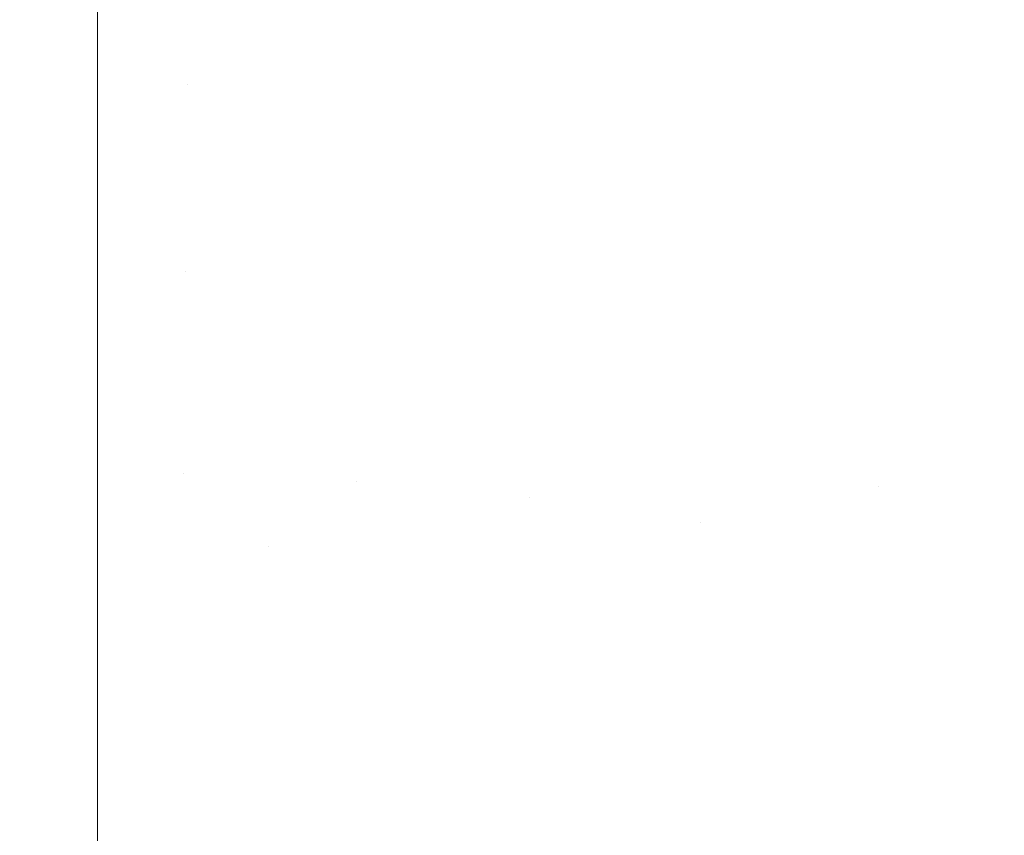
# Model space of a CAD drawing. Header units: centimetres. Extents: x -17.1 to 18.2, y 4.2 to 6.
# Tile 162 of 256: x -5.2986 to -5.28837, y 5.98326 to 5.99174. Entities that reach past the tile are written whole.
import ezdxf

# ---------------------------------------------------------------- set-up
doc = ezdxf.new("R2010")
doc.units = ezdxf.units.CM
doc.header["$LTSCALE"] = 2.54
doc.layers.add('Lucido design-1', color=7, linetype='Continuous')

# ---------------------------------------------------------------- blocks, each defined once
blk = doc.blocks.new('Gruppo-3-1')
at = {"color": 7, "linetype": 'Continuous', "lineweight": 9}
for points, invisible_edges in [([(18.147234, 5.990843, -2276.279908), (18.147234, 5.9926, -2276.283902), (-17.020308, 5.9926, -2276.283902), (-17.020308, 5.99167, -2276.281789)], 10), ([(-17.020308, 5.991069, -2276.963918), (-17.020308, 5.9926, -2276.960438), (-5.297794, 5.9926, -2276.960438), (-5.297794, 5.99167, -2276.962551)], 10), ([(-5.296848, 5.991681, -2276.96256), (-5.297794, 5.99167, -2276.962551), (-5.297794, 5.9926, -2276.960438), (-5.296842, 5.992276, -2276.961185)], 13), ([(-5.291145, 5.991738, -2276.961185), (-5.29209, 5.991883, -2276.961185), (-5.292054, 5.992457, -2276.959797), (-5.291103, 5.99231, -2276.959797)], 15), ([(-5.296842, 5.992276, -2276.961185), (-5.295889, 5.992242, -2276.961185), (-5.295902, 5.991648, -2276.96256), (-5.296848, 5.991681, -2276.96256)], 15), ([(-5.294956, 5.991592, -2276.96256), (-5.295902, 5.991648, -2276.96256), (-5.295889, 5.992242, -2276.961185), (-5.294938, 5.992186, -2276.961185)], 15), ([(-5.291103, 5.99231, -2276.959797), (-5.290154, 5.992142, -2276.959797), (-5.290202, 5.99157, -2276.961185), (-5.291145, 5.991738, -2276.961185)], 15), ([(-5.294938, 5.992186, -2276.961185), (-5.293987, 5.992107, -2276.961185), (-5.294011, 5.991514, -2276.96256), (-5.294956, 5.991592, -2276.96256)], 15), ([(-5.289261, 5.991381, -2276.961185), (-5.290202, 5.99157, -2276.961185), (-5.290154, 5.992142, -2276.959797), (-5.289208, 5.991951, -2276.959797)], 15), ([(-5.293068, 5.991413, -2276.96256), (-5.294011, 5.991514, -2276.96256), (-5.293987, 5.992107, -2276.961185), (-5.293038, 5.992006, -2276.961185)], 15), ([(-5.293038, 5.992006, -2276.961185), (-5.29209, 5.991883, -2276.961185), (-5.292127, 5.991291, -2276.96256), (-5.293068, 5.991413, -2276.96256)], 15), ([(-5.289208, 5.991951, -2276.959797), (-5.288265, 5.991739, -2276.959797), (-5.288324, 5.99117, -2276.961185), (-5.289261, 5.991381, -2276.961185)], 15), ([(-5.291188, 5.991147, -2276.96256), (-5.292127, 5.991291, -2276.96256), (-5.29209, 5.991883, -2276.961185), (-5.291145, 5.991738, -2276.961185)], 15), ([(-5.291145, 5.991738, -2276.961185), (-5.290202, 5.99157, -2276.961185), (-5.290251, 5.99098, -2276.96256), (-5.291188, 5.991147, -2276.96256)], 15), ([(-17.020308, 5.99167, -2276.281789), (-17.020308, 5.990843, -2276.279908), (18.147234, 5.990843, -2276.279908)], 10), ([(-5.297794, 5.99167, -2276.962551), (-5.297794, 5.990843, -2276.964432), (-17.020308, 5.990843, -2276.964432), (-17.020308, 5.991069, -2276.963918)], 10), ([(-5.296854, 5.991068, -2276.963922), (-5.297794, 5.990843, -2276.964432), (-5.297794, 5.99167, -2276.962551), (-5.296848, 5.991681, -2276.96256)], 13), ([(-5.296848, 5.991681, -2276.96256), (-5.295902, 5.991648, -2276.96256), (-5.295914, 5.991034, -2276.963922), (-5.296854, 5.991068, -2276.963922)], 15), ([(-5.294975, 5.990979, -2276.963922), (-5.295914, 5.991034, -2276.963922), (-5.295902, 5.991648, -2276.96256), (-5.294956, 5.991592, -2276.96256)], 15), ([(-5.294956, 5.991592, -2276.96256), (-5.294011, 5.991514, -2276.96256), (-5.294037, 5.990901, -2276.963922), (-5.294975, 5.990979, -2276.963922)], 15), ([(-5.289316, 5.990792, -2276.96256), (-5.290251, 5.99098, -2276.96256), (-5.290202, 5.99157, -2276.961185), (-5.289261, 5.991381, -2276.961185)], 15), ([(-5.2931, 5.990802, -2276.963922), (-5.294037, 5.990901, -2276.963922), (-5.294011, 5.991514, -2276.96256), (-5.293068, 5.991413, -2276.96256)], 15), ([(-5.293068, 5.991413, -2276.96256), (-5.292127, 5.991291, -2276.96256), (-5.292165, 5.99068, -2276.963922), (-5.2931, 5.990802, -2276.963922)], 15), ([(-5.289261, 5.991381, -2276.961185), (-5.288324, 5.99117, -2276.961185), (-5.288385, 5.990582, -2276.96256), (-5.289316, 5.990792, -2276.96256)], 15), ([(-5.291232, 5.990537, -2276.963922), (-5.292165, 5.99068, -2276.963922), (-5.292127, 5.991291, -2276.96256), (-5.291188, 5.991147, -2276.96256)], 15), ([(-5.291188, 5.991147, -2276.96256), (-5.290251, 5.99098, -2276.96256), (-5.290301, 5.990372, -2276.963922), (-5.291232, 5.990537, -2276.963922)], 15), ([(-5.287457, 5.990351, -2276.96256), (-5.288385, 5.990582, -2276.96256), (-5.288324, 5.99117, -2276.961185), (-5.28739, 5.990937, -2276.961185)], 15), ([(-5.296861, 5.990436, -2276.96527), (-5.297794, 5.990843, -2276.964432), (-5.296854, 5.991068, -2276.963922)], 11), ([(-5.296854, 5.991068, -2276.963922), (-5.295914, 5.991034, -2276.963922), (-5.295927, 5.990403, -2276.96527), (-5.296861, 5.990436, -2276.96527)], 15), ([(-5.294995, 5.990348, -2276.96527), (-5.295927, 5.990403, -2276.96527), (-5.295914, 5.991034, -2276.963922), (-5.294975, 5.990979, -2276.963922)], 15), ([(-5.294975, 5.990979, -2276.963922), (-5.294037, 5.990901, -2276.963922), (-5.294063, 5.990271, -2276.96527), (-5.294995, 5.990348, -2276.96527)], 15), ([(-5.289373, 5.990185, -2276.963922), (-5.290301, 5.990372, -2276.963922), (-5.290251, 5.99098, -2276.96256), (-5.289316, 5.990792, -2276.96256)], 15), ([(18.147234, 5.988913, -2276.275995), (18.147234, 5.990843, -2276.279908), (-17.020308, 5.990843, -2276.279908), (-17.020308, 5.989777, -2276.277746)], 10), ([(-17.020308, 5.988913, -2276.968345), (-17.020308, 5.990843, -2276.964432), (-5.297794, 5.990843, -2276.964432), (-5.297794, 5.989777, -2276.966594)], 10), ([(-5.296867, 5.989787, -2276.966604), (-5.297794, 5.989777, -2276.966594), (-5.297794, 5.990843, -2276.964432), (-5.296861, 5.990436, -2276.96527)], 13), ([(-5.293133, 5.990172, -2276.96527), (-5.294063, 5.990271, -2276.96527), (-5.294037, 5.990901, -2276.963922), (-5.2931, 5.990802, -2276.963922)], 15), ([(-5.2931, 5.990802, -2276.963922), (-5.292165, 5.99068, -2276.963922), (-5.292204, 5.990051, -2276.96527), (-5.293133, 5.990172, -2276.96527)], 15), ([(-5.289316, 5.990792, -2276.96256), (-5.288385, 5.990582, -2276.96256), (-5.288448, 5.989976, -2276.963922), (-5.289373, 5.990185, -2276.963922)], 15), ([(-5.291277, 5.989909, -2276.96527), (-5.292204, 5.990051, -2276.96527), (-5.292165, 5.99068, -2276.963922), (-5.291232, 5.990537, -2276.963922)], 15), ([(-5.291232, 5.990537, -2276.963922), (-5.290301, 5.990372, -2276.963922), (-5.290353, 5.989745, -2276.96527), (-5.291277, 5.989909, -2276.96527)], 15), ([(-5.287527, 5.989746, -2276.963922), (-5.288448, 5.989976, -2276.963922), (-5.288385, 5.990582, -2276.96256), (-5.287457, 5.990351, -2276.96256)], 15), ([(-5.296861, 5.990436, -2276.96527), (-5.295927, 5.990403, -2276.96527), (-5.295941, 5.989754, -2276.966604), (-5.296867, 5.989787, -2276.966604)], 15), ([(-5.295015, 5.989699, -2276.966604), (-5.295941, 5.989754, -2276.966604), (-5.295927, 5.990403, -2276.96527), (-5.294995, 5.990348, -2276.96527)], 15), ([(-5.294995, 5.990348, -2276.96527), (-5.294063, 5.990271, -2276.96527), (-5.29409, 5.989623, -2276.966604), (-5.295015, 5.989699, -2276.966604)], 15), ([(-5.289432, 5.989559, -2276.96527), (-5.290353, 5.989745, -2276.96527), (-5.290301, 5.990372, -2276.963922), (-5.289373, 5.990185, -2276.963922)], 15), ([(-5.293166, 5.989525, -2276.966604), (-5.29409, 5.989623, -2276.966604), (-5.294063, 5.990271, -2276.96527), (-5.293133, 5.990172, -2276.96527)], 15), ([(-5.293133, 5.990172, -2276.96527), (-5.292204, 5.990051, -2276.96527), (-5.292244, 5.989405, -2276.966604), (-5.293166, 5.989525, -2276.966604)], 15), ([(-5.289373, 5.990185, -2276.963922), (-5.288448, 5.989976, -2276.963922), (-5.288513, 5.989352, -2276.96527), (-5.289432, 5.989559, -2276.96527)], 15), ([(-5.291324, 5.989263, -2276.966604), (-5.292244, 5.989405, -2276.966604), (-5.292204, 5.990051, -2276.96527), (-5.291277, 5.989909, -2276.96527)], 15), ([(-5.291277, 5.989909, -2276.96527), (-5.290353, 5.989745, -2276.96527), (-5.290407, 5.989101, -2276.966604), (-5.291324, 5.989263, -2276.966604)], 15), ([(-5.287598, 5.989124, -2276.96527), (-5.288513, 5.989352, -2276.96527), (-5.288448, 5.989976, -2276.963922), (-5.287527, 5.989746, -2276.963922)], 15), ([(-5.296874, 5.98912, -2276.967924), (-5.297794, 5.988913, -2276.968345), (-5.297794, 5.989777, -2276.966594), (-5.296867, 5.989787, -2276.966604)], 13), ([(-5.296867, 5.989787, -2276.966604), (-5.295941, 5.989754, -2276.966604), (-5.295955, 5.989088, -2276.967924), (-5.296874, 5.98912, -2276.967924)], 15), ([(-17.020308, 5.989777, -2276.277746), (-17.020308, 5.988913, -2276.275995), (18.147234, 5.988913, -2276.275995)], 10), ([(-5.297794, 5.989777, -2276.966594), (-5.297794, 5.988913, -2276.968345), (-17.020308, 5.988913, -2276.968345)], 10), ([(-5.295035, 5.989033, -2276.967924), (-5.295955, 5.989088, -2276.967924), (-5.295941, 5.989754, -2276.966604), (-5.295015, 5.989699, -2276.966604)], 15), ([(-5.295015, 5.989699, -2276.966604), (-5.29409, 5.989623, -2276.966604), (-5.294117, 5.988958, -2276.967924), (-5.295035, 5.989033, -2276.967924)], 15), ([(-5.289492, 5.988916, -2276.966604), (-5.290407, 5.989101, -2276.966604), (-5.290353, 5.989745, -2276.96527), (-5.289432, 5.989559, -2276.96527)], 15), ([(-5.293201, 5.98886, -2276.967924), (-5.294117, 5.988958, -2276.967924), (-5.29409, 5.989623, -2276.966604), (-5.293166, 5.989525, -2276.966604)], 15), ([(-5.293166, 5.989525, -2276.966604), (-5.292244, 5.989405, -2276.966604), (-5.292286, 5.988741, -2276.967924), (-5.293201, 5.98886, -2276.967924)], 15), ([(-5.289432, 5.989559, -2276.96527), (-5.288513, 5.989352, -2276.96527), (-5.28858, 5.988711, -2276.966604), (-5.289492, 5.988916, -2276.966604)], 15), ([(-5.291373, 5.988601, -2276.967924), (-5.292286, 5.988741, -2276.967924), (-5.292244, 5.989405, -2276.966604), (-5.291324, 5.989263, -2276.966604)], 15), ([(-5.287672, 5.988484, -2276.966604), (-5.28858, 5.988711, -2276.966604), (-5.288513, 5.989352, -2276.96527), (-5.287598, 5.989124, -2276.96527)], 15), ([(-5.291324, 5.989263, -2276.966604), (-5.290407, 5.989101, -2276.966604), (-5.290462, 5.988439, -2276.967924), (-5.291373, 5.988601, -2276.967924)], 15), ([(-5.296881, 5.988437, -2276.969229), (-5.297794, 5.988913, -2276.968345), (-5.296874, 5.98912, -2276.967924)], 11), ([(-5.296874, 5.98912, -2276.967924), (-5.295955, 5.989088, -2276.967924), (-5.295969, 5.988404, -2276.969229), (-5.296881, 5.988437, -2276.969229)], 15), ([(-5.295057, 5.98835, -2276.969229), (-5.295969, 5.988404, -2276.969229), (-5.295955, 5.989088, -2276.967924), (-5.295035, 5.989033, -2276.967924)], 15), ([(-5.289554, 5.988256, -2276.967924), (-5.290462, 5.988439, -2276.967924), (-5.290407, 5.989101, -2276.966604), (-5.289492, 5.988916, -2276.966604)], 15), ([(-5.295035, 5.989033, -2276.967924), (-5.294117, 5.988958, -2276.967924), (-5.294146, 5.988275, -2276.969229), (-5.295057, 5.98835, -2276.969229)], 15), ([(18.147234, 5.986815, -2276.27217), (18.147234, 5.988913, -2276.275995), (-17.020308, 5.988913, -2276.275995), (-17.020308, 5.987727, -2276.273832)], 10), ([(-17.020308, 5.986815, -2276.97217), (-17.020308, 5.988433, -2276.969221), (-5.297794, 5.988913, -2276.968345), (-5.297794, 5.987727, -2276.970508)], 10), ([(-17.020308, 5.988433, -2276.969221), (-17.020308, 5.988913, -2276.968345), (-5.297794, 5.988913, -2276.968345)], 10), ([(-5.296889, 5.987736, -2276.970519), (-5.297794, 5.987727, -2276.970508), (-5.297794, 5.988913, -2276.968345), (-5.296881, 5.988437, -2276.969229)], 13), ([(-5.293236, 5.988178, -2276.969229), (-5.294146, 5.988275, -2276.969229), (-5.294117, 5.988958, -2276.967924), (-5.293201, 5.98886, -2276.967924)], 15), ([(-5.289492, 5.988916, -2276.966604), (-5.28858, 5.988711, -2276.966604), (-5.288649, 5.988052, -2276.967924), (-5.289554, 5.988256, -2276.967924)], 15), ([(-5.293201, 5.98886, -2276.967924), (-5.292286, 5.988741, -2276.967924), (-5.292328, 5.98806, -2276.969229), (-5.293236, 5.988178, -2276.969229)], 15), ([(-5.291422, 5.987921, -2276.969229), (-5.292328, 5.98806, -2276.969229), (-5.292286, 5.988741, -2276.967924), (-5.291373, 5.988601, -2276.967924)], 15), ([(-5.287747, 5.987827, -2276.967924), (-5.288649, 5.988052, -2276.967924), (-5.28858, 5.988711, -2276.966604), (-5.287672, 5.988484, -2276.966604)], 15), ([(-5.291373, 5.988601, -2276.967924), (-5.290462, 5.988439, -2276.967924), (-5.290518, 5.987761, -2276.969229), (-5.291422, 5.987921, -2276.969229)], 15), ([(-5.296881, 5.988437, -2276.969229), (-5.295969, 5.988404, -2276.969229), (-5.295983, 5.987704, -2276.970519), (-5.296889, 5.987736, -2276.970519)], 15), ([(-5.295078, 5.987651, -2276.970519), (-5.295983, 5.987704, -2276.970519), (-5.295969, 5.988404, -2276.969229), (-5.295057, 5.98835, -2276.969229)], 15), ([(-5.289617, 5.987579, -2276.969229), (-5.290518, 5.987761, -2276.969229), (-5.290462, 5.988439, -2276.967924), (-5.289554, 5.988256, -2276.967924)], 15), ([(-5.295057, 5.98835, -2276.969229), (-5.294146, 5.988275, -2276.969229), (-5.294175, 5.987576, -2276.970519), (-5.295078, 5.987651, -2276.970519)], 15), ([(-5.293272, 5.98748, -2276.970519), (-5.294175, 5.987576, -2276.970519), (-5.294146, 5.988275, -2276.969229), (-5.293236, 5.988178, -2276.969229)], 15), ([(-5.289554, 5.988256, -2276.967924), (-5.288649, 5.988052, -2276.967924), (-5.288719, 5.987377, -2276.969229), (-5.289617, 5.987579, -2276.969229)], 15), ([(-5.293236, 5.988178, -2276.969229), (-5.292328, 5.98806, -2276.969229), (-5.292371, 5.987363, -2276.970519), (-5.293272, 5.98748, -2276.970519)], 15), ([(-5.291472, 5.987225, -2276.970519), (-5.292371, 5.987363, -2276.970519), (-5.292328, 5.98806, -2276.969229), (-5.291422, 5.987921, -2276.969229)], 15), ([(-5.287824, 5.987154, -2276.969229), (-5.288719, 5.987377, -2276.969229), (-5.288649, 5.988052, -2276.967924), (-5.287747, 5.987827, -2276.967924)], 15), ([(-5.291422, 5.987921, -2276.969229), (-5.290518, 5.987761, -2276.969229), (-5.290576, 5.987066, -2276.970519), (-5.291472, 5.987225, -2276.970519)], 15), ([(-5.289682, 5.986886, -2276.970519), (-5.290576, 5.987066, -2276.970519), (-5.290518, 5.987761, -2276.969229), (-5.289617, 5.987579, -2276.969229)], 15), ([(18.147234, 5.986815, -2276.27217), (-17.020308, 5.987727, -2276.273832), (-17.020308, 5.987023, -2276.27255)], 9), ([(-5.297794, 5.987727, -2276.970508), (-5.297794, 5.987023, -2276.97179), (-17.020308, 5.986815, -2276.97217)], 10), ([(-5.296896, 5.98702, -2276.971794), (-5.297794, 5.987023, -2276.97179), (-5.297794, 5.987727, -2276.970508), (-5.296889, 5.987736, -2276.970519)], 13), ([(-5.296889, 5.987736, -2276.970519), (-5.295983, 5.987704, -2276.970519), (-5.295998, 5.986988, -2276.971794), (-5.296896, 5.98702, -2276.971794)], 15), ([(-5.295101, 5.986935, -2276.971794), (-5.295998, 5.986988, -2276.971794), (-5.295983, 5.987704, -2276.970519), (-5.295078, 5.987651, -2276.970519)], 15), ([(-5.295078, 5.987651, -2276.970519), (-5.294175, 5.987576, -2276.970519), (-5.294204, 5.986861, -2276.971794), (-5.295101, 5.986935, -2276.971794)], 15), ([(-5.293309, 5.986766, -2276.971794), (-5.294204, 5.986861, -2276.971794), (-5.294175, 5.987576, -2276.970519), (-5.293272, 5.98748, -2276.970519)], 15), ([(-5.289617, 5.987579, -2276.969229), (-5.288719, 5.987377, -2276.969229), (-5.288791, 5.986685, -2276.970519), (-5.289682, 5.986886, -2276.970519)], 15), ([(-5.293272, 5.98748, -2276.970519), (-5.292371, 5.987363, -2276.970519), (-5.292416, 5.98665, -2276.971794), (-5.293309, 5.986766, -2276.971794)], 15), ([(-5.291524, 5.986513, -2276.971794), (-5.292416, 5.98665, -2276.971794), (-5.292371, 5.987363, -2276.970519), (-5.291472, 5.987225, -2276.970519)], 15), ([(-5.288791, 5.986685, -2276.970519), (-5.288719, 5.987377, -2276.969229), (-5.287824, 5.987154, -2276.969229)], 11), ([(-5.291472, 5.987225, -2276.970519), (-5.290576, 5.987066, -2276.970519), (-5.290635, 5.986355, -2276.971794), (-5.291524, 5.986513, -2276.971794)], 15), ([(-5.287824, 5.987154, -2276.969229), (-5.286933, 5.98691, -2276.969229), (-5.287019, 5.986222, -2276.970519), (-5.288791, 5.986685, -2276.970519)], 15), ([(-5.290635, 5.986355, -2276.971794), (-5.290576, 5.987066, -2276.970519), (-5.289682, 5.986886, -2276.970519)], 11), ([(-17.020308, 5.987023, -2276.27255), (-17.020308, 5.986815, -2276.27217), (18.147234, 5.986815, -2276.27217)], 10), ([(-5.297794, 5.987023, -2276.97179), (-5.297794, 5.986815, -2276.97217), (-17.020308, 5.986815, -2276.97217)], 10), ([(-5.297794, 5.986815, -2276.97217), (-5.297794, 5.987023, -2276.97179), (-5.296896, 5.98702, -2276.971794)], 10), ([(-5.296896, 5.98702, -2276.971794), (-5.295998, 5.986988, -2276.971794), (-5.297794, 5.986815, -2276.97217)], 11), ([(-5.297794, 5.986815, -2276.97217), (-5.295998, 5.986988, -2276.971794), (-5.296013, 5.986257, -2276.973053)], 11), ([(-5.296013, 5.986257, -2276.973053), (-5.295998, 5.986988, -2276.971794), (-5.295101, 5.986935, -2276.971794)], 11), ([(-5.295101, 5.986935, -2276.971794), (-5.294204, 5.986861, -2276.971794), (-5.294235, 5.986131, -2276.973053), (-5.296013, 5.986257, -2276.973053)], 15), ([(-5.294235, 5.986131, -2276.973053), (-5.294204, 5.986861, -2276.971794), (-5.293309, 5.986766, -2276.971794)], 11), ([(-5.289682, 5.986886, -2276.970519), (-5.288791, 5.986685, -2276.970519), (-5.288865, 5.985977, -2276.971794), (-5.290635, 5.986355, -2276.971794)], 15), ([(18.147234, 5.984551, -2276.26844), (18.147234, 5.986815, -2276.27217), (-17.020308, 5.986815, -2276.27217), (-17.020308, 5.986284, -2276.271296)], 10), ([(-17.020308, 5.985531, -2276.974285), (-17.020308, 5.986815, -2276.97217), (-5.297794, 5.986815, -2276.97217), (-5.297794, 5.986284, -2276.973044)], 10), ([(-5.296013, 5.986257, -2276.973053), (-5.297794, 5.986284, -2276.973044), (-5.297794, 5.986815, -2276.97217)], 9), ([(-5.293309, 5.986766, -2276.971794), (-5.292416, 5.98665, -2276.971794), (-5.292461, 5.985921, -2276.973053), (-5.294235, 5.986131, -2276.973053)], 15), ([(-5.292461, 5.985921, -2276.973053), (-5.292416, 5.98665, -2276.971794), (-5.291524, 5.986513, -2276.971794)], 11), ([(-5.287019, 5.986222, -2276.970519), (-5.287107, 5.985518, -2276.971794), (-5.288865, 5.985977, -2276.971794), (-5.288791, 5.986685, -2276.970519)], 15), ([(-5.291524, 5.986513, -2276.971794), (-5.290635, 5.986355, -2276.971794), (-5.290695, 5.985629, -2276.973053), (-5.292461, 5.985921, -2276.973053)], 15), ([(-5.290695, 5.985629, -2276.973053), (-5.290635, 5.986355, -2276.971794), (-5.288865, 5.985977, -2276.971794), (-5.28894, 5.985254, -2276.973053)], 15), ([(-17.020308, 5.986284, -2276.271296), (-17.020308, 5.985531, -2276.270055), (18.147234, 5.984551, -2276.26844)], 10), ([(-5.297794, 5.986284, -2276.973044), (-5.297794, 5.985531, -2276.974285), (-17.020308, 5.985531, -2276.974285)], 10), ([(-5.296013, 5.986257, -2276.973053), (-5.296029, 5.98551, -2276.974297), (-5.297794, 5.985531, -2276.974285), (-5.297794, 5.986284, -2276.973044)], 11), ([(-5.294235, 5.986131, -2276.973053), (-5.294265, 5.985385, -2276.974297), (-5.296029, 5.98551, -2276.974297), (-5.296013, 5.986257, -2276.973053)], 15), ([(-5.292461, 5.985921, -2276.973053), (-5.292507, 5.985177, -2276.974297), (-5.294265, 5.985385, -2276.974297), (-5.294235, 5.986131, -2276.973053)], 15), ([(-5.290695, 5.985629, -2276.973053), (-5.290757, 5.984887, -2276.974297), (-5.292507, 5.985177, -2276.974297), (-5.292461, 5.985921, -2276.973053)], 15), ([(-5.28894, 5.985254, -2276.973053), (-5.288865, 5.985977, -2276.971794), (-5.287107, 5.985518, -2276.971794), (-5.287197, 5.984799, -2276.973053)], 15), ([(-5.28894, 5.985254, -2276.973053), (-5.289017, 5.984516, -2276.974297), (-5.290757, 5.984887, -2276.974297), (-5.290695, 5.985629, -2276.973053)], 15), ([(-17.020308, 5.985531, -2276.270055), (-17.020308, 5.984551, -2276.26844), (18.147234, 5.984551, -2276.26844)], 10), ([(-5.297794, 5.985531, -2276.974285), (-5.297794, 5.984551, -2276.9759), (-17.020308, 5.984551, -2276.9759), (-17.020308, 5.985531, -2276.974285)], 10), ([(-5.297794, 5.984551, -2276.9759), (-5.297794, 5.985531, -2276.974285), (-5.296029, 5.98551, -2276.974297), (-5.296044, 5.984748, -2276.975524)], 14), ([(-5.296044, 5.984748, -2276.975524), (-5.296029, 5.98551, -2276.974297), (-5.294265, 5.985385, -2276.974297), (-5.294297, 5.984624, -2276.975524)], 15), ([(-5.294297, 5.984624, -2276.975524), (-5.294265, 5.985385, -2276.974297), (-5.292507, 5.985177, -2276.974297), (-5.292555, 5.984418, -2276.975524)], 15), ([(-5.287197, 5.984799, -2276.973053), (-5.287289, 5.984064, -2276.974297), (-5.289017, 5.984516, -2276.974297), (-5.28894, 5.985254, -2276.973053)], 15), ([(-5.292555, 5.984418, -2276.975524), (-5.292507, 5.985177, -2276.974297), (-5.290757, 5.984887, -2276.974297), (-5.29082, 5.984131, -2276.975524)], 15), ([(-5.29082, 5.984131, -2276.975524), (-5.290757, 5.984887, -2276.974297), (-5.289017, 5.984516, -2276.974297), (-5.289095, 5.983763, -2276.975524)], 15), ([(-5.296044, 5.984748, -2276.975524), (-5.29606, 5.983972, -2276.976736), (-5.297794, 5.984551, -2276.9759)], 11), ([(-5.294297, 5.984624, -2276.975524), (-5.294329, 5.983849, -2276.976736), (-5.29606, 5.983972, -2276.976736), (-5.296044, 5.984748, -2276.975524)], 15), ([(-5.292555, 5.984418, -2276.975524), (-5.292603, 5.983645, -2276.976736), (-5.294329, 5.983849, -2276.976736), (-5.294297, 5.984624, -2276.975524)], 15), ([(18.147234, 5.982127, -2276.264812), (18.147234, 5.984551, -2276.26844), (-17.020308, 5.984551, -2276.26844), (-17.020308, 5.983203, -2276.266422)], 10), ([(-17.020308, 5.98241, -2276.979104), (-17.020308, 5.984551, -2276.9759), (-5.297794, 5.984551, -2276.9759), (-5.297794, 5.983203, -2276.977918)], 10), ([(-5.297794, 5.983203, -2276.977918), (-5.297794, 5.984551, -2276.9759), (-5.29606, 5.983972, -2276.976736), (-5.296077, 5.983182, -2276.977931)], 14), ([(-5.289095, 5.983763, -2276.975524), (-5.289017, 5.984516, -2276.974297), (-5.287289, 5.984064, -2276.974297), (-5.287383, 5.983316, -2276.975524)], 15), ([(-5.29082, 5.984131, -2276.975524), (-5.290884, 5.983361, -2276.976736), (-5.292603, 5.983645, -2276.976736), (-5.292555, 5.984418, -2276.975524)], 15), ([(-5.289095, 5.983763, -2276.975524), (-5.289175, 5.982996, -2276.976736), (-5.290884, 5.983361, -2276.976736), (-5.29082, 5.984131, -2276.975524)], 15), ([(-5.296077, 5.983182, -2276.977931), (-5.29606, 5.983972, -2276.976736), (-5.294329, 5.983849, -2276.976736), (-5.294362, 5.98306, -2276.977931)], 15), ([(-5.294362, 5.98306, -2276.977931), (-5.294329, 5.983849, -2276.976736), (-5.292603, 5.983645, -2276.976736), (-5.292652, 5.982858, -2276.977931)], 15), ([(-5.287383, 5.983316, -2276.975524), (-5.287479, 5.982553, -2276.976736), (-5.289175, 5.982996, -2276.976736), (-5.289095, 5.983763, -2276.975524)], 15), ([(-5.292652, 5.982858, -2276.977931), (-5.292603, 5.983645, -2276.976736), (-5.290884, 5.983361, -2276.976736), (-5.290949, 5.982576, -2276.977931)], 15), ([(-5.290949, 5.982576, -2276.977931), (-5.290884, 5.983361, -2276.976736), (-5.289175, 5.982996, -2276.976736), (-5.289256, 5.982215, -2276.977931)], 15)]:
    blk.add_3dface(points, dxfattribs=dict(at, invisible_edges=invisible_edges))
blk = doc.blocks.new('Gruppo-4-1')
at = {"color": 7}
blk.add_blockref('Gruppo-3-1', (0, 0), dxfattribs=at)

msp = doc.modelspace()

# ---------------------------------------------------------------- block references
at = {"layer": 'Lucido design-1', "color": 7}
msp.add_blockref('Gruppo-4-1', (0, 0), dxfattribs=at)

doc.saveas('drawing.dxf')
